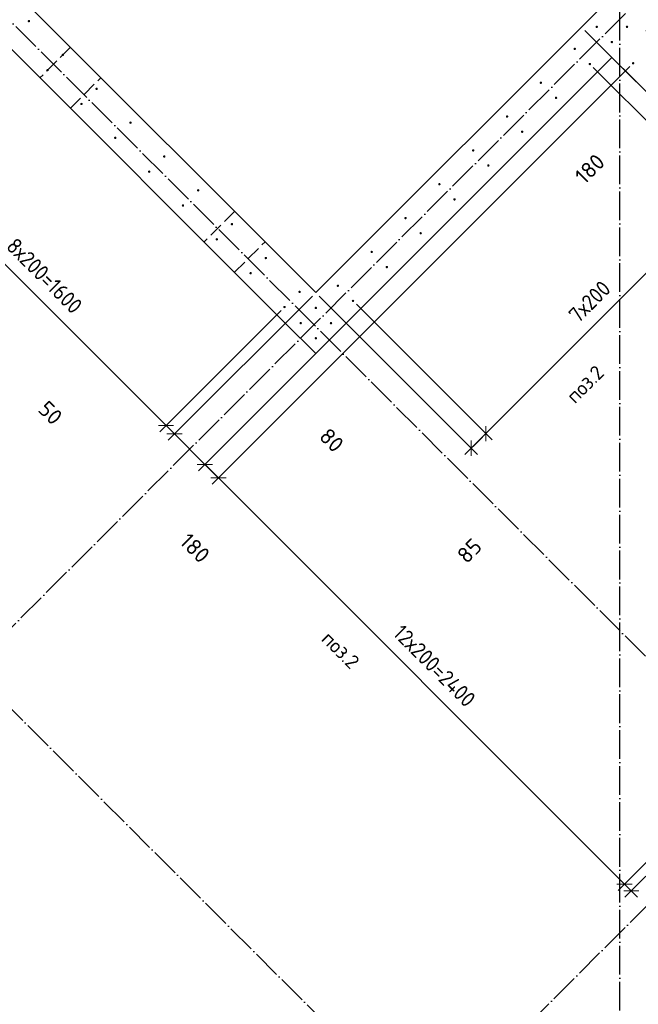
# Model space of a CAD drawing. Header units: millimetres. Extents: x -24871 to 40608, y -2869 to 48080.
# Tile 56 of 119: x 11392 to 13978, y 8843 to 12957. Entities that reach past the tile are written whole.
import ezdxf

# ---------------------------------------------------------------- set-up
doc = ezdxf.new("R2010")
doc.units = ezdxf.units.MM
doc.header["$PDMODE"] = 65
for name, pattern in [('______11', [150, 120, -15, 0, -15]), ('______2', [81, 60, -21]), ('______5', [330, 240, -30, 30, -30])]:
    doc.linetypes.add(name, pattern=pattern)
for name, color, linetype, lineweight in [('Standard', 7, 'Continuous', 25), ('Арм.стержн. Арматура края', 96, 'Continuous', 35), ('Арм.стержн. вертикальными 1', 22, 'Continuous', 35), ('Размерная линия_ общее', 7, 'Continuous', 13)]:
    doc.layers.add(name, color=color, linetype=linetype, lineweight=lineweight)
doc.layers.add('Осевая линия_ общее', color=7, linetype='______5', lineweight=13, true_color=0xa0a0a0)
doc.styles.add('ISOCPEUR', font='ISOCPEUR')
doc.dimstyles.new('DIMSTYLE_11', dxfattribs={"dimtxt": 66, "dimasz": 75, "dimexe": 0, "dimexo": 0, "dimgap": 33, "dimtad": 0, "dimdec": 0, "dimrnd": 5, "dimzin": 12, "dimdsep": 46, "dimtxsty": 'ISOCPEUR', "dimblk1": 'ALL_ML_STRICH', "dimblk2": 'ALL_ML_STRICH', "dimsah": 1, "dimcen": 0, "dimclrd": 7, "dimclre": 256, "dimclrt": 7, "dimadec": 0, "dimazin": 0, "dimtfac": 1, "dimtdec": 0, "dimtix": 1, "dimtmove": 2, "dimatfit": 3, "dimfxl": 0, "dimtvp": 1.2, "dimtzin": 0, "dimlwd": 0, "dimlwe": -3, "dimarcsym": 0})
doc.dimstyles.new('DIMSTYLE_4', dxfattribs={"dimtxt": 66, "dimasz": 75, "dimexe": 0, "dimexo": 0, "dimgap": 33, "dimtad": 2, "dimdec": 0, "dimrnd": 5, "dimzin": 12, "dimdsep": 46, "dimtxsty": 'ISOCPEUR', "dimblk1": 'ALL_ML_STRICH', "dimblk2": 'ALL_ML_STRICH', "dimsah": 1, "dimcen": 0, "dimclrd": 7, "dimclre": 256, "dimclrt": 7, "dimadec": 0, "dimazin": 0, "dimtfac": 1, "dimtdec": 0, "dimtix": 1, "dimtmove": 2, "dimatfit": 3, "dimfxl": 0, "dimtvp": 1.2, "dimtzin": 0, "dimlwd": 0, "dimlwe": -3, "dimarcsym": 0})
doc.dimstyles.new('DIMSTYLE_5', dxfattribs={"dimtxt": 66, "dimasz": 75, "dimexe": 0, "dimexo": 0, "dimgap": 33, "dimtad": 2, "dimdec": 0, "dimrnd": 5, "dimzin": 12, "dimdsep": 46, "dimtxsty": 'ISOCPEUR', "dimblk1": 'ALL_ML_STRICH', "dimblk2": 'ALL_ML_STRICH', "dimsah": 1, "dimcen": 0, "dimclrd": 7, "dimclre": 256, "dimclrt": 7, "dimadec": 0, "dimazin": 0, "dimtfac": 1, "dimtdec": 0, "dimtix": 1, "dimtmove": 2, "dimatfit": 3, "dimfxl": 0, "dimtzin": 0, "dimlwd": 0, "dimlwe": -3, "dimarcsym": 0})

# ---------------------------------------------------------------- blocks, each defined once
blk = doc.blocks.new('СЛОЖНЫЙ_ОБЪЕКТ_0')
at = {"layer": 'Осевая линия_ общее', "color": 253, "linetype": '______11', "lineweight": -3, "true_color": 0xa0a0a0, "transparency": 33554687}
for p, q in [((13900, -2590), (13900, 47490)), ((3543.2, 2603.2), (20704.7, 19764.7)), ((5452.4, 694), (22613.9, 17855.5)), ((15387.3, 8917.7), (8924.3, 15380.6)), ((13951.9, 7482.2), (7488.9, 13945.2))]:
    blk.add_line(p, q, dxfattribs=at)
blk = doc.blocks.new('ALL_ML_STRICH')
at = {"color": 0, "linetype": 'ByBlock', "lineweight": -2}
for p, q in [((-1, 0), (0.5, 0)), ((-0.3, -0.3), (0.3, 0.3)), ((0, -0.5), (0, 0.5))]:
    blk.add_line(p, q, dxfattribs=at)
blk = doc.blocks.new('*D400')
at = {"layer": 'DEFPOINTS', "color": 7, "linetype": 'Continuous', "lineweight": 13, "transparency": 33554687}
for p in [(12629.6, 11816.8), (12785.1, 11782.2), (13279.2, 11167.1)]:
    blk.add_point(p, dxfattribs=at)
at = {"layer": 'Размерная линия_ общее', "color": 253, "linetype": 'Continuous', "lineweight": -2, "true_color": 0xa0a0a0, "transparency": 33554687}
for p, q in [((12643.7, 11802.7), (13279.2, 11167.1)), ((12799.3, 11768), (13339.7, 11227.6))]:
    blk.add_line(p, q, dxfattribs=at)
at = {"layer": 'Размерная линия_ общее', "color": 7, "linetype": 'Continuous', "lineweight": -2, "transparency": 33554687}
blk.add_line((13279.2, 11167.1), (13339.7, 11227.6), dxfattribs=at)
at = {"layer": 'Размерная линия_ общее', "color": 7, "linetype": 'Continuous', "lineweight": 13, "transparency": 33554687, "xscale": 75, "yscale": 75, "zscale": 75}
for p, rotation in [((13339.7, 11227.6), 45.00000000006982), ((13279.2, 11167.1), 225.0000000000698)]:
    blk.add_blockref('ALL_ML_STRICH', p, dxfattribs=dict(at, rotation=rotation))
at = {"layer": 'Размерная линия_ общее', "color": 7, "linetype": 'Continuous', "lineweight": 13, "transparency": 33554687, "insert": (13271.7, 10738.4), "char_height": 66, "width": 132, "attachment_point": 5, "rotation": 45, "style": 'ISOCPEUR'}
blk.add_mtext('\\A1;{85}', dxfattribs=at)
blk = doc.blocks.new('*D401')
at = {"layer": 'DEFPOINTS', "color": 7, "linetype": 'Continuous', "lineweight": 13, "transparency": 33554687}
for p in [(13775.1, 12772.1), (12785.1, 11782.2), (13339.7, 11227.6)]:
    blk.add_point(p, dxfattribs=at)
at = {"layer": 'Размерная линия_ общее', "color": 253, "linetype": 'Continuous', "lineweight": -2, "true_color": 0xa0a0a0, "transparency": 33554687}
for p, q in [((13789.2, 12758), (14329.6, 12217.6)), ((12799.3, 11768), (13339.7, 11227.6))]:
    blk.add_line(p, q, dxfattribs=at)
at = {"layer": 'Размерная линия_ общее', "color": 7, "linetype": 'Continuous', "lineweight": -2, "transparency": 33554687}
blk.add_line((13339.7, 11227.6), (14329.6, 12217.6), dxfattribs=at)
at = {"layer": 'Размерная линия_ общее', "color": 7, "linetype": 'Continuous', "lineweight": 13, "transparency": 33554687, "xscale": 75, "yscale": 75, "zscale": 75}
for p, rotation in [((14329.6, 12217.6), 45.00000000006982), ((13339.7, 11227.6), 225.0000000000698)]:
    blk.add_blockref('ALL_ML_STRICH', p, dxfattribs=dict(at, rotation=rotation))
at = {"layer": 'Размерная линия_ общее', "color": 7, "linetype": 'Continuous', "lineweight": 13, "transparency": 33554687, "insert": (13680.5, 11732.5), "char_height": 66, "width": 3.3, "attachment_point": 1, "rotation": 45, "line_spacing_factor": 0.60241, "style": 'ISOCPEUR'}
blk.add_mtext('\\W0.91;7х200', dxfattribs=at)
blk = doc.blocks.new('*D402')
at = {"layer": 'DEFPOINTS', "color": 7, "linetype": 'Continuous', "lineweight": 13, "transparency": 33554687}
for p in [(13739.7, 12927), (13775.1, 12772.1), (14329.6, 12217.6)]:
    blk.add_point(p, dxfattribs=at)
at = {"layer": 'Размерная линия_ общее', "color": 253, "linetype": 'Continuous', "lineweight": -2, "true_color": 0xa0a0a0, "transparency": 33554687}
for p, q in [((13753.9, 12912.8), (14389.4, 12277.3)), ((13789.2, 12758), (14329.6, 12217.6))]:
    blk.add_line(p, q, dxfattribs=at)
at = {"layer": 'Размерная линия_ общее', "color": 7, "linetype": 'Continuous', "lineweight": -2, "transparency": 33554687}
blk.add_line((14329.6, 12217.6), (14389.4, 12277.3), dxfattribs=at)
at = {"layer": 'Размерная линия_ общее', "color": 7, "linetype": 'Continuous', "lineweight": 13, "transparency": 33554687, "xscale": 75, "yscale": 75, "zscale": 75}
for p, rotation in [((14389.4, 12277.3), 45.00000000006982), ((14329.6, 12217.6), 225.0000000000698)]:
    blk.add_blockref('ALL_ML_STRICH', p, dxfattribs=dict(at, rotation=rotation))
at = {"layer": 'Размерная линия_ общее', "color": 7, "linetype": 'Continuous', "lineweight": 13, "transparency": 33554687, "insert": (14331.5, 11767.8), "char_height": 66, "width": 132, "attachment_point": 5, "rotation": 45, "style": 'ISOCPEUR'}
blk.add_mtext('\\A1;{85}', dxfattribs=at)
blk = doc.blocks.new('*D403')
at = {"layer": 'DEFPOINTS', "color": 7, "linetype": 'Continuous', "lineweight": 13, "transparency": 33554687}
for p in [(13739.7, 12927), (13994.3, 12927), (14389.4, 12277.3)]:
    blk.add_point(p, dxfattribs=at)
at = {"layer": 'Размерная линия_ общее', "color": 253, "linetype": 'Continuous', "lineweight": -2, "true_color": 0xa0a0a0, "transparency": 33554687}
for p, q in [((13753.9, 12912.8), (14389.4, 12277.3)), ((14008.4, 12912.8), (14516.7, 12404.6))]:
    blk.add_line(p, q, dxfattribs=at)
at = {"layer": 'Размерная линия_ общее', "color": 7, "linetype": 'Continuous', "lineweight": -2, "transparency": 33554687}
blk.add_line((14389.4, 12277.3), (14516.7, 12404.6), dxfattribs=at)
at = {"layer": 'Размерная линия_ общее', "color": 7, "linetype": 'Continuous', "lineweight": 13, "transparency": 33554687, "xscale": 75, "yscale": 75, "zscale": 75}
for p, rotation in [((14516.7, 12404.6), 45.00000000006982), ((14389.4, 12277.3), 225.0000000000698)]:
    blk.add_blockref('ALL_ML_STRICH', p, dxfattribs=dict(at, rotation=rotation))
at = {"layer": 'Размерная линия_ общее', "color": 7, "linetype": 'Continuous', "lineweight": 13, "transparency": 33554687, "insert": (13774.8, 12334.2), "char_height": 66, "width": 198, "attachment_point": 5, "rotation": 45, "style": 'ISOCPEUR'}
blk.add_mtext('\\A1;{180}', dxfattribs=at)
blk = doc.blocks.new('*D460')
at = {"layer": 'DEFPOINTS', "color": 7, "linetype": 'Continuous', "lineweight": 13, "transparency": 33554687}
for p in [(11367.4, 12888.1), (10872.3, 12393), (12498.8, 11756.7)]:
    blk.add_point(p, dxfattribs=at)
at = {"layer": 'Размерная линия_ общее', "color": 253, "linetype": 'Continuous', "lineweight": -2, "true_color": 0xa0a0a0, "transparency": 33554687}
for p, q in [((11353.2, 12873.9), (10872.3, 12393)), ((12484.6, 11742.6), (12003.7, 11261.6))]:
    blk.add_line(p, q, dxfattribs=at)
at = {"layer": 'Размерная линия_ общее', "color": 7, "linetype": 'Continuous', "lineweight": -2, "transparency": 33554687}
blk.add_line((10872.3, 12393), (12003.7, 11261.6), dxfattribs=at)
at = {"layer": 'Размерная линия_ общее', "color": 7, "linetype": 'Continuous', "lineweight": 13, "transparency": 33554687, "xscale": 75, "yscale": 75, "zscale": 75}
for p, rotation in [((10872.3, 12393), 135.0000278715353), ((12003.7, 11261.6), 315.0000278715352)]:
    blk.add_blockref('ALL_ML_STRICH', p, dxfattribs=dict(at, rotation=rotation))
at = {"layer": 'Размерная линия_ общее', "color": 7, "linetype": 'Continuous', "lineweight": 13, "transparency": 33554687, "insert": (11377.9, 12051.5), "char_height": 66, "width": 3.3, "attachment_point": 1, "rotation": 315, "line_spacing_factor": 0.60241, "style": 'ISOCPEUR'}
blk.add_mtext('\\W0.91;8х200=1600', dxfattribs=at)
blk = doc.blocks.new('*D461')
at = {"layer": 'DEFPOINTS', "color": 7, "linetype": 'Continuous', "lineweight": 13, "transparency": 33554687}
for p in [(12629.6, 11816.8), (12498.8, 11756.7), (12003.7, 11261.6)]:
    blk.add_point(p, dxfattribs=at)
at = {"layer": 'Размерная линия_ общее', "color": 253, "linetype": 'Continuous', "lineweight": -2, "true_color": 0xa0a0a0, "transparency": 33554687}
for p, q in [((12615.4, 11802.7), (12039, 11226.3)), ((12484.6, 11742.6), (12003.7, 11261.6))]:
    blk.add_line(p, q, dxfattribs=at)
at = {"layer": 'Размерная линия_ общее', "color": 7, "linetype": 'Continuous', "lineweight": -2, "transparency": 33554687}
blk.add_line((12003.7, 11261.6), (12039, 11226.3), dxfattribs=at)
at = {"layer": 'Размерная линия_ общее', "color": 7, "linetype": 'Continuous', "lineweight": 13, "transparency": 33554687, "xscale": 75, "yscale": 75, "zscale": 75}
for p, rotation in [((12003.7, 11261.6), 135.0000278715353), ((12039, 11226.3), 315.0000278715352)]:
    blk.add_blockref('ALL_ML_STRICH', p, dxfattribs=dict(at, rotation=rotation))
at = {"layer": 'Размерная линия_ общее', "color": 7, "linetype": 'Continuous', "lineweight": 13, "transparency": 33554687, "insert": (11520.6, 11314.4), "char_height": 66, "width": 132, "attachment_point": 5, "rotation": 315, "style": 'ISOCPEUR'}
blk.add_mtext('\\A1;{50}', dxfattribs=at)
blk = doc.blocks.new('*D462')
at = {"layer": 'DEFPOINTS', "color": 7, "linetype": 'Continuous', "lineweight": 13, "transparency": 33554687}
for p in [(13867, 12799.7), (12629.6, 11816.8), (12039, 11226.3)]:
    blk.add_point(p, dxfattribs=at)
at = {"layer": 'Размерная линия_ общее', "color": 253, "linetype": 'Continuous', "lineweight": -2, "true_color": 0xa0a0a0, "transparency": 33554687}
for p, q in [((13852.9, 12785.5), (12166.3, 11099)), ((12615.4, 11802.7), (12039, 11226.3))]:
    blk.add_line(p, q, dxfattribs=at)
at = {"layer": 'Размерная линия_ общее', "color": 7, "linetype": 'Continuous', "lineweight": -2, "transparency": 33554687}
blk.add_line((12039, 11226.3), (12166.3, 11099), dxfattribs=at)
at = {"layer": 'Размерная линия_ общее', "color": 7, "linetype": 'Continuous', "lineweight": 13, "transparency": 33554687, "xscale": 75, "yscale": 75, "zscale": 75}
for p, rotation in [((12039, 11226.3), 135.0000278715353), ((12166.3, 11099), 315.0000278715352)]:
    blk.add_blockref('ALL_ML_STRICH', p, dxfattribs=dict(at, rotation=rotation))
at = {"layer": 'Размерная линия_ общее', "color": 7, "linetype": 'Continuous', "lineweight": 13, "transparency": 33554687, "insert": (12124.5, 10749.7), "char_height": 66, "width": 198, "attachment_point": 5, "rotation": 315, "style": 'ISOCPEUR'}
blk.add_mtext('\\A1;{180}', dxfattribs=at)
blk = doc.blocks.new('*D463')
at = {"layer": 'DEFPOINTS', "color": 7, "linetype": 'Continuous', "lineweight": 13, "transparency": 33554687}
for p in [(13867, 12799.7), (13955.7, 12775.3), (12166.3, 11099)]:
    blk.add_point(p, dxfattribs=at)
at = {"layer": 'Размерная линия_ общее', "color": 253, "linetype": 'Continuous', "lineweight": -2, "true_color": 0xa0a0a0, "transparency": 33554687}
for p, q in [((13852.9, 12785.5), (12166.3, 11099)), ((13941.6, 12761.1), (12222.9, 11042.4))]:
    blk.add_line(p, q, dxfattribs=at)
at = {"layer": 'Размерная линия_ общее', "color": 7, "linetype": 'Continuous', "lineweight": -2, "transparency": 33554687}
blk.add_line((12166.3, 11099), (12222.9, 11042.4), dxfattribs=at)
at = {"layer": 'Размерная линия_ общее', "color": 7, "linetype": 'Continuous', "lineweight": 13, "transparency": 33554687, "xscale": 75, "yscale": 75, "zscale": 75}
for p, rotation in [((12166.3, 11099), 135.0000278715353), ((12222.9, 11042.4), 315.0000278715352)]:
    blk.add_blockref('ALL_ML_STRICH', p, dxfattribs=dict(at, rotation=rotation))
at = {"layer": 'Размерная линия_ общее', "color": 7, "linetype": 'Continuous', "lineweight": 13, "transparency": 33554687, "insert": (12695.8, 11200.3), "char_height": 66, "width": 132, "attachment_point": 5, "rotation": 315, "style": 'ISOCPEUR'}
blk.add_mtext('\\A1;{80}', dxfattribs=at)
blk = doc.blocks.new('*D464')
at = {"layer": 'DEFPOINTS', "color": 7, "linetype": 'Continuous', "lineweight": 13, "transparency": 33554687}
for p in [(13955.7, 12775.3), (15652.8, 11078.2), (12222.9, 11042.4)]:
    blk.add_point(p, dxfattribs=at)
at = {"layer": 'Размерная линия_ общее', "color": 253, "linetype": 'Continuous', "lineweight": -2, "true_color": 0xa0a0a0, "transparency": 33554687}
for p, q in [((13941.6, 12761.1), (12222.9, 11042.4)), ((15638.7, 11064.1), (13919.9, 9345.4))]:
    blk.add_line(p, q, dxfattribs=at)
at = {"layer": 'Размерная линия_ общее', "color": 7, "linetype": 'Continuous', "lineweight": -2, "transparency": 33554687}
blk.add_line((12222.9, 11042.4), (13919.9, 9345.4), dxfattribs=at)
at = {"layer": 'Размерная линия_ общее', "color": 7, "linetype": 'Continuous', "lineweight": 13, "transparency": 33554687, "xscale": 75, "yscale": 75, "zscale": 75}
for p, rotation in [((12222.9, 11042.4), 135.0000278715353), ((13919.9, 9345.4), 315.0000278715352)]:
    blk.add_blockref('ALL_ML_STRICH', p, dxfattribs=dict(at, rotation=rotation))
at = {"layer": 'Размерная линия_ общее', "color": 7, "linetype": 'Continuous', "lineweight": 13, "transparency": 33554687, "insert": (12994.3, 10435), "char_height": 66, "width": 3.3, "attachment_point": 1, "rotation": 315, "line_spacing_factor": 0.60241, "style": 'ISOCPEUR'}
blk.add_mtext('\\W0.91;12х200=2400', dxfattribs=at)
blk = doc.blocks.new('*D465')
at = {"layer": 'DEFPOINTS', "color": 7, "linetype": 'Continuous', "lineweight": 13, "transparency": 33554687}
for p in [(15652.8, 11078.2), (15648.9, 11017.8), (13919.9, 9345.4)]:
    blk.add_point(p, dxfattribs=at)
at = {"layer": 'Размерная линия_ общее', "color": 253, "linetype": 'Continuous', "lineweight": -2, "true_color": 0xa0a0a0, "transparency": 33554687}
for p, q in [((15638.7, 11064.1), (13919.9, 9345.4)), ((15634.8, 11003.6), (13948.2, 9317.1))]:
    blk.add_line(p, q, dxfattribs=at)
at = {"layer": 'Размерная линия_ общее', "color": 7, "linetype": 'Continuous', "lineweight": -2, "transparency": 33554687}
blk.add_line((13919.9, 9345.4), (13948.2, 9317.1), dxfattribs=at)
at = {"layer": 'Размерная линия_ общее', "color": 7, "linetype": 'Continuous', "lineweight": 13, "transparency": 33554687, "xscale": 75, "yscale": 75, "zscale": 75}
for p, rotation in [((13919.9, 9345.4), 135.0000278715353), ((13948.2, 9317.1), 315.0000278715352)]:
    blk.add_blockref('ALL_ML_STRICH', p, dxfattribs=dict(at, rotation=rotation))
at = {"layer": 'Размерная линия_ общее', "color": 7, "linetype": 'Continuous', "lineweight": 13, "transparency": 33554687, "insert": (14151.3, 9237.1), "char_height": 66, "width": 132, "attachment_point": 5, "rotation": 315, "style": 'ISOCPEUR'}
blk.add_mtext('\\A1;{40}', dxfattribs=at)

msp = doc.modelspace()

# ---------------------------------------------------------------- hatches: boundary and pattern name
at = {"layer": 'Арм.стержн. вертикальными 1', "linetype": 'Continuous', "lineweight": 50, "transparency": 33554687}
for points in [[(11435.7, 12951.4), (11435.3, 12953.3), (11434.2, 12954.9), (11432.6, 12956), (11430.7, 12956.4), (11428.8, 12956), (11427.2, 12954.9), (11426.1, 12953.3), (11425.7, 12951.4), (11426.1, 12949.5), (11427.2, 12947.8), (11428.8, 12946.8), (11430.7, 12946.4), (11432.6, 12946.8), (11434.2, 12947.8), (11435.3, 12949.5)], [(13808.7, 12927.3), (13808.3, 12929.2), (13807.2, 12930.9), (13805.6, 12932), (13803.7, 12932.3), (13801.8, 12932), (13800.2, 12930.9), (13799.1, 12929.2), (13798.7, 12927.3), (13799.1, 12925.4), (13800.2, 12923.8), (13801.8, 12922.7), (13803.7, 12922.3), (13805.6, 12922.7), (13807.2, 12923.8), (13808.3, 12925.4)], [(13935.3, 12927.3), (13934.9, 12929.2), (13933.9, 12930.9), (13932.2, 12932), (13930.3, 12932.3), (13928.4, 12932), (13926.8, 12930.9), (13925.7, 12929.2), (13925.3, 12927.3), (13925.7, 12925.4), (13926.8, 12923.8), (13928.4, 12922.7), (13930.3, 12922.3), (13932.2, 12922.7), (13933.9, 12923.8), (13934.9, 12925.4)], [(13716.8, 12835.4), (13716.4, 12837.3), (13715.3, 12838.9), (13713.7, 12840), (13711.8, 12840.4), (13709.9, 12840), (13708.2, 12838.9), (13707.2, 12837.3), (13706.8, 12835.4), (13707.2, 12833.5), (13708.2, 12831.9), (13709.9, 12830.8), (13711.8, 12830.4), (13713.7, 12830.8), (13715.3, 12831.9), (13716.4, 12833.5)], [(13872, 12864), (13871.6, 12865.9), (13870.5, 12867.6), (13868.9, 12868.6), (13867, 12869), (13865.1, 12868.6), (13863.5, 12867.6), (13862.4, 12865.9), (13862, 12864), (13862.4, 12862.1), (13863.5, 12860.5), (13865.1, 12859.4), (13867, 12859), (13868.9, 12859.4), (13870.5, 12860.5), (13871.6, 12862.1)], [(11577.1, 12810), (11576.7, 12811.9), (11575.6, 12813.5), (11574, 12814.6), (11572.1, 12815), (11570.2, 12814.6), (11568.6, 12813.5), (11567.5, 12811.9), (11567.1, 12810), (11567.5, 12808), (11568.6, 12806.4), (11570.2, 12805.3), (11572.1, 12805), (11574, 12805.3), (11575.6, 12806.4), (11576.7, 12808)], [(13780.1, 12772.1), (13779.7, 12774), (13778.6, 12775.6), (13777, 12776.7), (13775.1, 12777.1), (13773.2, 12776.7), (13771.5, 12775.6), (13770.5, 12774), (13770.1, 12772.1), (13770.5, 12770.2), (13771.5, 12768.6), (13773.2, 12767.5), (13775.1, 12767.1), (13777, 12767.5), (13778.6, 12768.6), (13779.7, 12770.2)], [(13960.7, 12775.3), (13960.4, 12777.2), (13959.3, 12778.8), (13957.7, 12779.9), (13955.7, 12780.3), (13953.8, 12779.9), (13952.2, 12778.8), (13951.1, 12777.2), (13950.7, 12775.3), (13951.1, 12773.4), (13952.2, 12771.8), (13953.8, 12770.7), (13955.7, 12770.3), (13957.7, 12770.7), (13959.3, 12771.8), (13960.4, 12773.4)], [(11513.8, 12746.6), (11513.4, 12748.6), (11512.3, 12750.2), (11510.7, 12751.3), (11508.8, 12751.6), (11506.9, 12751.3), (11505.3, 12750.2), (11504.2, 12748.6), (11503.8, 12746.6), (11504.2, 12744.7), (11505.3, 12743.1), (11506.9, 12742), (11508.8, 12741.6), (11510.7, 12742), (11512.3, 12743.1), (11513.4, 12744.7)], [(11718.5, 12668.5), (11718.2, 12670.4), (11717.1, 12672.1), (11715.4, 12673.2), (11713.5, 12673.5), (11711.6, 12673.2), (11710, 12672.1), (11708.9, 12670.4), (11708.5, 12668.5), (11708.9, 12666.6), (11710, 12665), (11711.6, 12663.9), (11713.5, 12663.5), (11715.4, 12663.9), (11717.1, 12665), (11718.2, 12666.6)], [(13575.4, 12694), (13575, 12695.9), (13573.9, 12697.5), (13572.3, 12698.6), (13570.4, 12699), (13568.4, 12698.6), (13566.8, 12697.5), (13565.7, 12695.9), (13565.4, 12694), (13565.7, 12692.1), (13566.8, 12690.5), (13568.4, 12689.4), (13570.4, 12689), (13572.3, 12689.4), (13573.9, 12690.5), (13575, 12692.1)], [(13638.7, 12630.7), (13638.3, 12632.6), (13637.2, 12634.2), (13635.6, 12635.3), (13633.7, 12635.7), (13631.7, 12635.3), (13630.1, 12634.2), (13629, 12632.6), (13628.7, 12630.7), (13629, 12628.8), (13630.1, 12627.1), (13631.7, 12626.1), (13633.7, 12625.7), (13635.6, 12626.1), (13637.2, 12627.1), (13638.3, 12628.8)], [(11655.2, 12605.2), (11654.8, 12607.1), (11653.8, 12608.8), (11652.1, 12609.8), (11650.2, 12610.2), (11648.3, 12609.8), (11646.7, 12608.8), (11645.6, 12607.1), (11645.2, 12605.2), (11645.6, 12603.3), (11646.7, 12601.7), (11648.3, 12600.6), (11650.2, 12600.2), (11652.1, 12600.6), (11653.8, 12601.7), (11654.8, 12603.3)], [(13433.9, 12552.6), (13433.6, 12554.5), (13432.5, 12556.1), (13430.8, 12557.2), (13428.9, 12557.6), (13427, 12557.2), (13425.4, 12556.1), (13424.3, 12554.5), (13423.9, 12552.6), (13424.3, 12550.7), (13425.4, 12549), (13427, 12547.9), (13428.9, 12547.6), (13430.8, 12547.9), (13432.5, 12549), (13433.6, 12550.7)], [(11860, 12527.1), (11859.6, 12529), (11858.5, 12530.6), (11856.9, 12531.7), (11855, 12532.1), (11853, 12531.7), (11851.4, 12530.6), (11850.3, 12529), (11850, 12527.1), (11850.3, 12525.2), (11851.4, 12523.6), (11853, 12522.5), (11855, 12522.1), (11856.9, 12522.5), (11858.5, 12523.6), (11859.6, 12525.2)], [(11796.6, 12463.8), (11796.3, 12465.7), (11795.2, 12467.3), (11793.6, 12468.4), (11791.6, 12468.8), (11789.7, 12468.4), (11788.1, 12467.3), (11787, 12465.7), (11786.6, 12463.8), (11787, 12461.9), (11788.1, 12460.3), (11789.7, 12459.2), (11791.6, 12458.8), (11793.6, 12459.2), (11795.2, 12460.3), (11796.3, 12461.9)], [(13497.2, 12489.3), (13496.9, 12491.2), (13495.8, 12492.8), (13494.2, 12493.9), (13492.2, 12494.3), (13490.3, 12493.9), (13488.7, 12492.8), (13487.6, 12491.2), (13487.2, 12489.3), (13487.6, 12487.3), (13488.7, 12485.7), (13490.3, 12484.6), (13492.2, 12484.3), (13494.2, 12484.6), (13495.8, 12485.7), (13496.9, 12487.3)], [(12001.4, 12385.7), (12001, 12387.6), (11999.9, 12389.2), (11998.3, 12390.3), (11996.4, 12390.7), (11994.5, 12390.3), (11992.8, 12389.2), (11991.8, 12387.6), (11991.4, 12385.7), (11991.8, 12383.8), (11992.8, 12382.2), (11994.5, 12381.1), (11996.4, 12380.7), (11998.3, 12381.1), (11999.9, 12382.2), (12001, 12383.8)], [(13292.5, 12411.1), (13292.1, 12413.1), (13291, 12414.7), (13289.4, 12415.8), (13287.5, 12416.1), (13285.6, 12415.8), (13284, 12414.7), (13282.9, 12413.1), (13282.5, 12411.1), (13282.9, 12409.2), (13284, 12407.6), (13285.6, 12406.5), (13287.5, 12406.1), (13289.4, 12406.5), (13291, 12407.6), (13292.1, 12409.2)], [(13355.8, 12347.8), (13355.4, 12349.8), (13354.4, 12351.4), (13352.7, 12352.5), (13350.8, 12352.8), (13348.9, 12352.5), (13347.3, 12351.4), (13346.2, 12349.8), (13345.8, 12347.8), (13346.2, 12345.9), (13347.3, 12344.3), (13348.9, 12343.2), (13350.8, 12342.8), (13352.7, 12343.2), (13354.4, 12344.3), (13355.4, 12345.9)], [(11938.1, 12322.4), (11937.7, 12324.3), (11936.6, 12325.9), (11935, 12327), (11933.1, 12327.4), (11931.2, 12327), (11929.5, 12325.9), (11928.5, 12324.3), (11928.1, 12322.4), (11928.5, 12320.5), (11929.5, 12318.8), (11931.2, 12317.8), (11933.1, 12317.4), (11935, 12317.8), (11936.6, 12318.8), (11937.7, 12320.5)], [(13151.1, 12269.7), (13150.7, 12271.6), (13149.6, 12273.3), (13148, 12274.3), (13146.1, 12274.7), (13144.2, 12274.3), (13142.6, 12273.3), (13141.5, 12271.6), (13141.1, 12269.7), (13141.5, 12267.8), (13142.6, 12266.2), (13144.2, 12265.1), (13146.1, 12264.7), (13148, 12265.1), (13149.6, 12266.2), (13150.7, 12267.8)], [(12142.8, 12244.3), (12142.4, 12246.2), (12141.3, 12247.8), (12139.7, 12248.9), (12137.8, 12249.3), (12135.9, 12248.9), (12134.3, 12247.8), (12133.2, 12246.2), (12132.8, 12244.3), (12133.2, 12242.4), (12134.3, 12240.7), (12135.9, 12239.7), (12137.8, 12239.3), (12139.7, 12239.7), (12141.3, 12240.7), (12142.4, 12242.4)], [(12079.5, 12181), (12079.1, 12182.9), (12078, 12184.5), (12076.4, 12185.6), (12074.5, 12186), (12072.6, 12185.6), (12071, 12184.5), (12069.9, 12182.9), (12069.5, 12181), (12069.9, 12179), (12071, 12177.4), (12072.6, 12176.3), (12074.5, 12176), (12076.4, 12176.3), (12078, 12177.4), (12079.1, 12179)], [(13214.4, 12206.4), (13214, 12208.3), (13212.9, 12210), (13211.3, 12211), (13209.4, 12211.4), (13207.5, 12211), (13205.9, 12210), (13204.8, 12208.3), (13204.4, 12206.4), (13204.8, 12204.5), (13205.9, 12202.9), (13207.5, 12201.8), (13209.4, 12201.4), (13211.3, 12201.8), (13212.9, 12202.9), (13214, 12204.5)], [(12284.2, 12102.9), (12283.8, 12104.8), (12282.8, 12106.4), (12281.1, 12107.5), (12279.2, 12107.9), (12277.3, 12107.5), (12275.7, 12106.4), (12274.6, 12104.8), (12274.2, 12102.9), (12274.6, 12100.9), (12275.7, 12099.3), (12277.3, 12098.2), (12279.2, 12097.9), (12281.1, 12098.2), (12282.8, 12099.3), (12283.8, 12100.9)], [(13009.7, 12128.3), (13009.3, 12130.2), (13008.2, 12131.8), (13006.6, 12132.9), (13004.7, 12133.3), (13002.8, 12132.9), (13001.1, 12131.8), (13000, 12130.2), (12999.7, 12128.3), (13000, 12126.4), (13001.1, 12124.8), (13002.8, 12123.7), (13004.7, 12123.3), (13006.6, 12123.7), (13008.2, 12124.8), (13009.3, 12126.4)], [(13073, 12065), (13072.6, 12066.9), (13071.5, 12068.5), (13069.9, 12069.6), (13068, 12070), (13066.1, 12069.6), (13064.4, 12068.5), (13063.4, 12066.9), (13063, 12065), (13063.4, 12063.1), (13064.4, 12061.5), (13066.1, 12060.4), (13068, 12060), (13069.9, 12060.4), (13071.5, 12061.5), (13072.6, 12063.1)], [(12220.9, 12039.5), (12220.5, 12041.5), (12219.4, 12043.1), (12217.8, 12044.2), (12215.9, 12044.5), (12214, 12044.2), (12212.4, 12043.1), (12211.3, 12041.5), (12210.9, 12039.5), (12211.3, 12037.6), (12212.4, 12036), (12214, 12034.9), (12215.9, 12034.5), (12217.8, 12034.9), (12219.4, 12036), (12220.5, 12037.6)], [(12868.2, 11986.9), (12867.9, 11988.8), (12866.8, 11990.4), (12865.2, 11991.5), (12863.2, 11991.9), (12861.3, 11991.5), (12859.7, 11990.4), (12858.6, 11988.8), (12858.2, 11986.9), (12858.6, 11985), (12859.7, 11983.3), (12861.3, 11982.3), (12863.2, 11981.9), (12865.2, 11982.3), (12866.8, 11983.3), (12867.9, 11985)], [(12425.6, 11961.4), (12425.3, 11963.3), (12424.2, 11965), (12422.6, 11966), (12420.6, 11966.4), (12418.7, 11966), (12417.1, 11965), (12416, 11963.3), (12415.6, 11961.4), (12416, 11959.5), (12417.1, 11957.9), (12418.7, 11956.8), (12420.6, 11956.4), (12422.6, 11956.8), (12424.2, 11957.9), (12425.3, 11959.5)], [(12362.3, 11898.1), (12362, 11900), (12360.9, 11901.7), (12359.2, 11902.7), (12357.3, 11903.1), (12355.4, 11902.7), (12353.8, 11901.7), (12352.7, 11900), (12352.3, 11898.1), (12352.7, 11896.2), (12353.8, 11894.6), (12355.4, 11893.5), (12357.3, 11893.1), (12359.2, 11893.5), (12360.9, 11894.6), (12362, 11896.2)], [(12931.6, 11923.6), (12931.2, 11925.5), (12930.1, 11927.1), (12928.5, 11928.2), (12926.6, 11928.6), (12924.6, 11928.2), (12923, 11927.1), (12921.9, 11925.5), (12921.6, 11923.6), (12921.9, 11921.7), (12923, 11920), (12924.6, 11919), (12926.6, 11918.6), (12928.5, 11919), (12930.1, 11920), (12931.2, 11921.7)], [(12726.8, 11845.5), (12726.4, 11847.4), (12725.4, 11849), (12723.7, 11850.1), (12721.8, 11850.5), (12719.9, 11850.1), (12718.3, 11849), (12717.2, 11847.4), (12716.8, 11845.5), (12717.2, 11843.5), (12718.3, 11841.9), (12719.9, 11840.8), (12721.8, 11840.5), (12723.7, 11840.8), (12725.4, 11841.9), (12726.4, 11843.5)], [(12567.1, 11820), (12566.7, 11821.9), (12565.6, 11823.5), (12564, 11824.6), (12562.1, 11825), (12560.2, 11824.6), (12558.5, 11823.5), (12557.4, 11821.9), (12557.1, 11820), (12557.4, 11818.1), (12558.5, 11816.5), (12560.2, 11815.4), (12562.1, 11815), (12564, 11815.4), (12565.6, 11816.5), (12566.7, 11818.1)], [(12790.1, 11782.2), (12789.8, 11784.1), (12788.7, 11785.7), (12787, 11786.8), (12785.1, 11787.2), (12783.2, 11786.8), (12781.6, 11785.7), (12780.5, 11784.1), (12780.1, 11782.2), (12780.5, 11780.2), (12781.6, 11778.6), (12783.2, 11777.5), (12785.1, 11777.2), (12787, 11777.5), (12788.7, 11778.6), (12789.8, 11780.2)], [(12503.8, 11756.7), (12503.4, 11758.6), (12502.3, 11760.2), (12500.7, 11761.3), (12498.8, 11761.7), (12496.8, 11761.3), (12495.2, 11760.2), (12494.1, 11758.6), (12493.8, 11756.7), (12494.1, 11754.8), (12495.2, 11753.2), (12496.8, 11752.1), (12498.8, 11751.7), (12500.7, 11752.1), (12502.3, 11753.2), (12503.4, 11754.8)], [(12634.9, 11752.9), (12634.5, 11754.8), (12633.5, 11756.4), (12631.8, 11757.5), (12629.9, 11757.9), (12628, 11757.5), (12626.4, 11756.4), (12625.3, 11754.8), (12624.9, 11752.9), (12625.3, 11750.9), (12626.4, 11749.3), (12628, 11748.2), (12629.9, 11747.9), (12631.8, 11748.2), (12633.5, 11749.3), (12634.5, 11750.9)], [(12571.6, 11689.5), (12571.2, 11691.5), (12570.1, 11693.1), (12568.5, 11694.2), (12566.6, 11694.5), (12564.7, 11694.2), (12563.1, 11693.1), (12562, 11691.5), (12561.6, 11689.5), (12562, 11687.6), (12563.1, 11686), (12564.7, 11684.9), (12566.6, 11684.5), (12568.5, 11684.9), (12570.1, 11686), (12571.2, 11687.6)], [(12698.2, 11689.5), (12697.8, 11691.5), (12696.8, 11693.1), (12695.1, 11694.2), (12693.2, 11694.5), (12691.3, 11694.2), (12689.7, 11693.1), (12688.6, 11691.5), (12688.2, 11689.5), (12688.6, 11687.6), (12689.7, 11686), (12691.3, 11684.9), (12693.2, 11684.5), (12695.1, 11684.9), (12696.8, 11686), (12697.8, 11687.6)], [(12634.9, 11626.2), (12634.5, 11628.1), (12633.5, 11629.8), (12631.8, 11630.9), (12629.9, 11631.2), (12628, 11630.9), (12626.4, 11629.8), (12625.3, 11628.1), (12624.9, 11626.2), (12625.3, 11624.3), (12626.4, 11622.7), (12628, 11621.6), (12629.9, 11621.2), (12631.8, 11621.6), (12633.5, 11622.7), (12634.5, 11624.3)]]:
    msp.add_hatch(color=4, dxfattribs=at).paths.add_polyline_path(points)

# ---------------------------------------------------------------- linework, layer by layer
at = {"color": 7, "linetype": 'Continuous', "lineweight": 35, "transparency": 33554687}
for p, q in [((12629.6, 11816.8), (14510.5, 13697.7)), ((13867, 12799.7), (12629.6, 11562.2)), ((15648.9, 11017.8), (13867, 12799.7)), ((12629.6, 11562.2), (12502.3, 11689.5))]:
    msp.add_line(p, q, dxfattribs=at)
at = {"layer": 'Арм.стержн. Арматура края', "color": 7, "linetype": 'Continuous', "lineweight": 35, "transparency": 33554687}
for p, q in [((12502.3, 11689.5), (11137.6, 13054.2)), ((11392.1, 13054.2), (12629.6, 11816.8))]:
    msp.add_line(p, q, dxfattribs=at)
at = {"layer": 'Арм.стержн. Арматура края', "color": 253, "linetype": '______2', "lineweight": 13, "true_color": 0xababab, "transparency": 33554687}
for p, q in [((11604.3, 12842.1), (11477, 12714.8)), ((11604.3, 12587.6), (11731.5, 12714.8)), ((12290.2, 12156.2), (12162.9, 12028.9)), ((12290.2, 11901.7), (12417.4, 12028.9))]:
    msp.add_line(p, q, dxfattribs=at)

# ---------------------------------------------------------------- block references
at = {"layer": 'Осевая линия_ общее', "color": 253, "linetype": '______11', "lineweight": -3, "true_color": 0xa0a0a0, "transparency": 33554687}
msp.add_blockref('СЛОЖНЫЙ_ОБЪЕКТ_0', (0, 0), dxfattribs=at)

# ---------------------------------------------------------------- texts
at = {"layer": 'Standard', "color": 7, "linetype": 'Continuous', "lineweight": 18, "transparency": 33554687, "char_height": 60, "width": 211.154, "attachment_point": 4, "style": 'ISOCPEUR'}
for insert, rotation in [((13691.6, 11370.5), 45), ((12669.6, 10386.8), 315)]:
    msp.add_mtext('\\A1;{\\fISOCPEUR|i0|b0;\\H60.000000;\\W1.000000;\\C7;поз.2}\\P', dxfattribs=dict(at, insert=insert, rotation=rotation))

# ---------------------------------------------------------------- dimensions: what is measured, and where the dimension line sits
at = {"layer": 'Размерная линия_ общее', "color": 7, "linetype": 'Continuous', "lineweight": 13, "transparency": 33554687}
for base, p1, p2, angle, dimstyle, picture, middle in [((14516.7, 12404.6), (13753.9, 12912.8), (14008.4, 12912.8), 45, 'DIMSTYLE_4', '*D403', (13774.8, 12334.2)), ((14389.3864, 12277.3033), (13789.2245, 12757.9594), (13753.8692, 12912.8205), 45, 'DIMSTYLE_11', '*D402', (14331.4772, 11767.8493)), ((12166.3, 11099), (12615.4, 11802.7), (13852.9, 12785.5), 315, 'DIMSTYLE_11', '*D462', (12124.5, 10749.7)), ((12222.9, 11042.4), (13852.9, 12785.5), (13941.6, 12761.1), 315, 'DIMSTYLE_4', '*D463', (12695.8, 11200.3)), ((12039, 11226.3), (12484.6, 11742.6), (12615.4, 11802.7), 315, 'DIMSTYLE_11', '*D461', (11520.6, 11314.4)), ((13339.7, 11227.6), (12643.7, 11802.7), (12799.3, 11768), 45, 'DIMSTYLE_11', '*D400', (13271.7, 10738.4)), ((13948.2, 9317.1), (15638.7, 11064.1), (15634.8, 11003.6), 315, 'DIMSTYLE_4', '*D465', (14151.3, 9237.1))]:
    dim = msp.add_linear_dim(base=base, p1=p1, p2=p2, angle=angle, dimstyle=dimstyle, override={"dimpost": '<>', "dimclrd": 7, "dimclre": 253, "dimclrt": 7, "dimlwd": 0, "dimlwe": 65533}, dxfattribs=at)
    dim.commit()
    dim.dimension.update_dxf_attribs({"geometry": picture, "text_midpoint": middle, "dimtype": 160})
for base, p1, p2, angle, text, picture, middle in [((12003.7, 11261.6), (11353.2, 12873.9), (12484.6, 11742.6), 315, '\\W0.91;8х200=1600', '*D460', (11461.3, 11850.7)), ((13919.9, 9345.4), (13941.6, 12761.1), (15638.7, 11064.1), 315, '\\W0.91;12х200=2400', '*D464', (13094.8, 10217.2)), ((14329.6, 12217.6), (12799.3, 11768), (13789.2, 12758), 45, '\\W0.91;7х200', '*D401', (13811.3, 11745.9))]:
    dim = msp.add_linear_dim(base=base, p1=p1, p2=p2, angle=angle, text=text, dimstyle='DIMSTYLE_5', override={"dimpost": '<>', "dimclrd": 7, "dimclre": 253, "dimclrt": 7, "dimlwd": 0, "dimlwe": 65533}, dxfattribs=at)
    dim.commit()
    dim.dimension.update_dxf_attribs({"geometry": picture, "text_midpoint": middle, "dimtype": 160})

doc.saveas('drawing.dxf')
